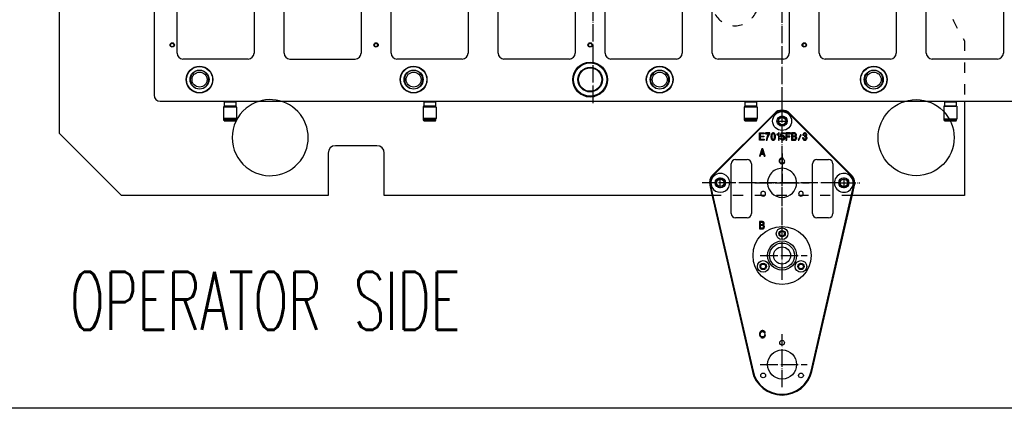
# Model space of a CAD drawing. Extents: x -1763 to 4575, y -3429 to 1051.
# Tile 133 of 174: x 2207 to 2885, y -2170 to -1903. Entities that reach past the tile are written whole.
import ezdxf

# ---------------------------------------------------------------- set-up
doc = ezdxf.new("R2010")
doc.units = 0
doc.linetypes.add('DASHED', pattern=[15, 7, -8])
doc.linetypes.add('DOT_CENTER', pattern=[14, 12, -1, 0, -1])
doc.layers.get('0').update_dxf_attribs({"linetype": 'CONTINUOUS'})
doc.layers.add('1', color=7, linetype='CONTINUOUS')
doc.styles.add('CONVERTER_1', font='txt.shx', dxfattribs={"width": 0.63})

# ---------------------------------------------------------------- blocks, each defined once
blk = doc.blocks.new('E7018-24101__193', base_point=(2900, -1958.68))
at = {"color": 1, "linetype": 'CONTINUOUS'}
for p, q in [((2300, -1791.38), (2300, -1954.68)), ((2315.69, -1925.7), (2315.69, -1833.02)), ((2368.69, -1833.02), (2368.69, -1925.7)), ((2389.35, -1925.7), (2389.35, -1833.02)), ((2442.35, -1833.02), (2442.35, -1925.7)), ((2463.01, -1925.7), (2463.01, -1833.02)), ((2516.01, -1833.02), (2516.01, -1925.7)), ((2536.67, -1925.7), (2536.67, -1833.02)), ((2589.67, -1833.02), (2589.67, -1925.7)), ((2610.33, -1925.7), (2610.33, -1833.02)), ((2663.33, -1833.02), (2663.33, -1925.7)), ((2683.99, -1925.7), (2683.99, -1833.02)), ((2736.99, -1833.02), (2736.99, -1925.7)), ((2757.65, -1925.7), (2757.65, -1833.02)), ((2810.65, -1833.02), (2810.65, -1925.7)), ((2831.31, -1925.7), (2831.31, -1833.02)), ((2884.31, -1833.02), (2884.31, -1925.7)), ((2364.69, -1929.7), (2319.69, -1929.7)), ((2393.35, -1929.7), (2438.35, -1929.7)), ((2512.01, -1929.7), (2467.01, -1929.7)), ((2585.67, -1929.7), (2540.67, -1929.7)), ((2659.33, -1929.7), (2614.33, -1929.7)), ((2732.99, -1929.7), (2687.99, -1929.7)), ((2806.65, -1929.7), (2761.65, -1929.7)), ((2880.31, -1929.7), (2835.31, -1929.7)), ((2304, -1958.68), (2896, -1958.68))]:
    blk.add_line(p, q, dxfattribs=at)
for centre, radius in [((2312.39, -1920), 1.5), ((2312.39, -1920), 1.2), ((2452.68, -1920), 1.5), ((2452.68, -1920), 1.2), ((2600, -1920), 1.5), ((2600, -1920), 1.2), ((2747.32, -1920), 1.5), ((2747.32, -1920), 1.2), ((2331.19, -1943.85), 9.2), ((2331.19, -1943.85), 9), ((2331.19, -1943.85), 6.55), ((2478.51, -1943.85), 9.2), ((2478.51, -1943.85), 9), ((2478.51, -1943.85), 6.55), ((2647.83, -1943.85), 9.2), ((2647.83, -1943.85), 9), ((2647.83, -1943.85), 6.55), ((2795.15, -1943.85), 9.2), ((2795.15, -1943.85), 9), ((2795.15, -1943.85), 6.55)]:
    blk.add_circle(centre, radius, dxfattribs=at)
for centre, radius, start, end in [((2319.69, -1925.7), 4, 180, -90), ((2364.69, -1925.7), 4, -90, 0), ((2393.35, -1925.7), 4, 180, -90), ((2438.35, -1925.7), 4, -90, 0), ((2467.01, -1925.7), 4, 180, -90), ((2512.01, -1925.7), 4, -90, 0), ((2540.67, -1925.7), 4, 180, -90), ((2585.67, -1925.7), 4, -90, 0), ((2614.33, -1925.7), 4, 180, -90), ((2659.33, -1925.7), 4, -90, 0), ((2687.99, -1925.7), 4, 180, -90), ((2732.99, -1925.7), 4, -90, 0), ((2761.65, -1925.7), 4, 180, -90), ((2806.65, -1925.7), 4, -90, 0), ((2835.31, -1925.7), 4, 180, -90), ((2880.31, -1925.7), 4, -90, 0), ((2331.19, -1943.85), 6.35, 0, 180), ((2478.51, -1943.85), 6.35, 0, 180), ((2647.83, -1943.85), 6.35, 0, 180), ((2795.15, -1943.85), 6.35, 0, 180), ((2331.19, -1943.85), 6.35, 180, 0), ((2478.51, -1943.85), 6.35, 180, 0), ((2647.83, -1943.85), 6.35, 180, 0), ((2795.15, -1943.85), 6.35, 180, 0), ((2304, -1954.68), 4, 180, -90)]:
    blk.add_arc(centre, radius, start, end, dxfattribs=at)
blk = doc.blocks.new('E2812-23753-0__242', base_point=(2714.79, -1972.18))
at = {"color": 1, "linetype": 'CONTINUOUS'}
for p, q in [((2707.99, -1958.68), (2707.99, -1958.88)), ((2712.99, -1958.68), (2712.99, -1958.88)), ((2706.19, -1971.88), (2706.19, -1971.18)), ((2706.19, -1971.18), (2706.59, -1971.18)), ((2707.99, -1971.18), (2706.59, -1971.18)), ((2712.99, -1971.18), (2707.99, -1971.18)), ((2714.39, -1971.18), (2712.99, -1971.18)), ((2714.39, -1971.18), (2714.79, -1971.18)), ((2714.79, -1971.88), (2714.79, -1971.18)), ((2706.19, -1971.88), (2714.79, -1971.88)), ((2706.49, -1972.18), (2706.19, -1971.88)), ((2706.49, -1972.18), (2714.49, -1972.18)), ((2714.49, -1972.18), (2714.79, -1971.88))]:
    blk.add_line(p, q, dxfattribs=at)
blk = doc.blocks.new('BEARING_HK0509__243', base_point=(2714.99, -1971.18))
at = {"color": 1, "linetype": 'CONTINUOUS'}
for p, q in [((2714.99, -1962.78), (2705.99, -1962.78)), ((2705.99, -1962.78), (2705.99, -1970.58)), ((2706.69, -1962.18), (2706.59, -1962.18)), ((2706.69, -1962.18), (2710.49, -1962.18)), ((2710.49, -1962.18), (2714.29, -1962.18)), ((2714.39, -1962.18), (2714.29, -1962.18)), ((2714.99, -1962.78), (2714.99, -1970.58)), ((2714.99, -1970.58), (2705.99, -1970.58)), ((2707.99, -1971.18), (2706.59, -1971.18)), ((2712.99, -1971.18), (2707.99, -1971.18)), ((2714.39, -1971.18), (2712.99, -1971.18))]:
    blk.add_line(p, q, dxfattribs=at)
for centre, start, end in [((2706.59, -1962.78), 90, 180), ((2714.39, -1962.78), 0, 90), ((2706.59, -1970.58), 180, -90), ((2714.39, -1970.58), -90, 0)]:
    blk.add_arc(centre, 0.6, start, end, dxfattribs=at)
blk = doc.blocks.new('24791-0S111__244', base_point=(2714.49, -1962.18))
at = {"color": 1, "linetype": 'CONTINUOUS'}
for p, q in [((2706.69, -1958.88), (2706.49, -1959.08)), ((2706.49, -1959.08), (2710.49, -1959.08)), ((2706.49, -1959.08), (2706.49, -1961.98)), ((2706.69, -1962.18), (2706.49, -1961.98)), ((2706.49, -1961.98), (2710.49, -1961.98)), ((2706.69, -1958.88), (2710.49, -1958.88)), ((2706.69, -1962.18), (2710.49, -1962.18)), ((2710.49, -1958.88), (2714.29, -1958.88)), ((2710.49, -1959.08), (2714.49, -1959.08)), ((2710.49, -1961.98), (2714.49, -1961.98)), ((2710.49, -1962.18), (2714.29, -1962.18)), ((2714.29, -1958.88), (2714.49, -1959.08)), ((2714.29, -1962.18), (2714.49, -1961.98)), ((2714.49, -1959.08), (2714.49, -1961.98))]:
    blk.add_line(p, q, dxfattribs=at)
blk = doc.blocks.new('BEARING_ASSY1_7__245', base_point=(2714.99, -1972.18))
for name, p in [('BEARING_HK0509__243', (2714.99, -1971.18)), ('E2812-23753-0__242', (2714.79, -1972.18)), ('24791-0S111__244', (2714.49, -1962.18))]:
    blk.add_blockref(name, p)
blk = doc.blocks.new('BEARING_HK0509__246', base_point=(2852.31, -1971.18))
at = {"color": 1, "linetype": 'CONTINUOUS'}
for p, q in [((2843.31, -1962.18), (2843.31, -1971.18)), ((2844.01, -1962.18), (2843.31, -1962.18)), ((2844.01, -1962.18), (2847.81, -1962.18)), ((2847.81, -1962.18), (2851.61, -1962.18)), ((2852.31, -1962.18), (2851.61, -1962.18)), ((2852.31, -1962.18), (2852.31, -1971.18)), ((2843.51, -1971.18), (2843.31, -1971.18)), ((2845.31, -1971.18), (2843.51, -1971.18)), ((2850.31, -1971.18), (2845.31, -1971.18)), ((2852.11, -1971.18), (2850.31, -1971.18)), ((2852.31, -1971.18), (2852.11, -1971.18))]:
    blk.add_line(p, q, dxfattribs=at)
blk = doc.blocks.new('E2812-23753-0__247', base_point=(2852.11, -1972.18))
at = {"color": 1, "linetype": 'CONTINUOUS'}
for p, q in [((2845.31, -1958.68), (2845.31, -1958.88)), ((2850.31, -1958.68), (2850.31, -1958.88)), ((2843.51, -1971.88), (2843.51, -1971.18)), ((2845.31, -1971.18), (2843.51, -1971.18)), ((2850.31, -1971.18), (2845.31, -1971.18)), ((2852.11, -1971.18), (2850.31, -1971.18)), ((2852.11, -1971.88), (2852.11, -1971.18)), ((2843.51, -1971.88), (2852.11, -1971.88)), ((2843.81, -1972.18), (2843.51, -1971.88)), ((2843.81, -1972.18), (2851.81, -1972.18)), ((2851.81, -1972.18), (2852.11, -1971.88))]:
    blk.add_line(p, q, dxfattribs=at)
blk = doc.blocks.new('24791-0S111__248', base_point=(2851.81, -1962.18))
at = {"color": 1, "linetype": 'CONTINUOUS'}
for p, q in [((2844.01, -1958.88), (2843.81, -1959.08)), ((2843.81, -1959.08), (2847.81, -1959.08)), ((2843.81, -1959.08), (2843.81, -1961.98)), ((2844.01, -1962.18), (2843.81, -1961.98)), ((2843.81, -1961.98), (2847.81, -1961.98)), ((2844.01, -1958.88), (2847.81, -1958.88)), ((2844.01, -1962.18), (2847.81, -1962.18)), ((2847.81, -1958.88), (2851.61, -1958.88)), ((2847.81, -1959.08), (2851.81, -1959.08)), ((2847.81, -1961.98), (2851.81, -1961.98)), ((2847.81, -1962.18), (2851.61, -1962.18)), ((2851.61, -1958.88), (2851.81, -1959.08)), ((2851.61, -1962.18), (2851.81, -1961.98)), ((2851.81, -1959.08), (2851.81, -1961.98))]:
    blk.add_line(p, q, dxfattribs=at)
blk = doc.blocks.new('BEARING_ASSY1_6__249', base_point=(2852.31, -1972.18))
for name, p in [('BEARING_HK0509__246', (2852.31, -1971.18)), ('E2812-23753-0__247', (2852.11, -1972.18)), ('24791-0S111__248', (2851.81, -1962.18))]:
    blk.add_blockref(name, p)
blk = doc.blocks.new('E2812-23753-0__250', base_point=(2493.81, -1972.18))
at = {"color": 1, "linetype": 'CONTINUOUS'}
for p, q in [((2487.01, -1958.68), (2487.01, -1958.88)), ((2492.01, -1958.68), (2492.01, -1958.88)), ((2485.21, -1971.88), (2485.21, -1971.18)), ((2485.21, -1971.18), (2485.61, -1971.18)), ((2487.01, -1971.18), (2485.61, -1971.18)), ((2492.01, -1971.18), (2487.01, -1971.18)), ((2493.41, -1971.18), (2492.01, -1971.18)), ((2493.41, -1971.18), (2493.81, -1971.18)), ((2493.81, -1971.88), (2493.81, -1971.18)), ((2485.51, -1972.18), (2485.21, -1971.88)), ((2485.21, -1971.88), (2493.81, -1971.88)), ((2485.51, -1972.18), (2493.51, -1972.18)), ((2493.51, -1972.18), (2493.81, -1971.88))]:
    blk.add_line(p, q, dxfattribs=at)
blk = doc.blocks.new('BEARING_HK0509__251', base_point=(2494.01, -1971.18))
at = {"color": 1, "linetype": 'CONTINUOUS'}
for p, q in [((2494.01, -1962.78), (2485.01, -1962.78)), ((2485.01, -1962.78), (2485.01, -1970.58)), ((2485.71, -1962.18), (2485.61, -1962.18)), ((2485.71, -1962.18), (2489.51, -1962.18)), ((2489.51, -1962.18), (2493.31, -1962.18)), ((2493.41, -1962.18), (2493.31, -1962.18)), ((2494.01, -1962.78), (2494.01, -1970.58)), ((2494.01, -1970.58), (2485.01, -1970.58)), ((2487.01, -1971.18), (2485.61, -1971.18)), ((2492.01, -1971.18), (2487.01, -1971.18)), ((2493.41, -1971.18), (2492.01, -1971.18))]:
    blk.add_line(p, q, dxfattribs=at)
for centre, start, end in [((2485.61, -1962.78), 90, 180), ((2493.41, -1962.78), 0, 90), ((2485.61, -1970.58), 180, -90), ((2493.41, -1970.58), -90, 0)]:
    blk.add_arc(centre, 0.6, start, end, dxfattribs=at)
blk = doc.blocks.new('24791-0S111__252', base_point=(2493.51, -1962.18))
at = {"color": 1, "linetype": 'CONTINUOUS'}
for p, q in [((2485.71, -1958.88), (2485.51, -1959.08)), ((2485.51, -1959.08), (2489.51, -1959.08)), ((2485.51, -1959.08), (2485.51, -1961.98)), ((2485.71, -1962.18), (2485.51, -1961.98)), ((2485.51, -1961.98), (2489.51, -1961.98)), ((2485.71, -1958.88), (2489.51, -1958.88)), ((2485.71, -1962.18), (2489.51, -1962.18)), ((2489.51, -1958.88), (2493.31, -1958.88)), ((2489.51, -1959.08), (2493.51, -1959.08)), ((2489.51, -1961.98), (2493.51, -1961.98)), ((2489.51, -1962.18), (2493.31, -1962.18)), ((2493.31, -1958.88), (2493.51, -1959.08)), ((2493.31, -1962.18), (2493.51, -1961.98)), ((2493.51, -1959.08), (2493.51, -1961.98))]:
    blk.add_line(p, q, dxfattribs=at)
blk = doc.blocks.new('BEARING_ASSY1_5__253', base_point=(2494.01, -1972.18))
for name, p in [('BEARING_HK0509__251', (2494.01, -1971.18)), ('E2812-23753-0__250', (2493.81, -1972.18)), ('24791-0S111__252', (2493.51, -1962.18))]:
    blk.add_blockref(name, p)
blk = doc.blocks.new('E2812-23753-0__254', base_point=(2356.49, -1972.18))
at = {"color": 1, "linetype": 'CONTINUOUS'}
for p, q in [((2349.69, -1958.68), (2349.69, -1958.88)), ((2354.69, -1958.68), (2354.69, -1958.88)), ((2347.89, -1971.18), (2348.29, -1971.18)), ((2347.89, -1971.88), (2347.89, -1971.18)), ((2349.69, -1971.18), (2348.29, -1971.18)), ((2354.69, -1971.18), (2349.69, -1971.18)), ((2356.09, -1971.18), (2354.69, -1971.18)), ((2356.09, -1971.18), (2356.49, -1971.18)), ((2356.49, -1971.88), (2356.49, -1971.18)), ((2347.89, -1971.88), (2356.49, -1971.88)), ((2348.19, -1972.18), (2347.89, -1971.88)), ((2348.19, -1972.18), (2356.19, -1972.18)), ((2356.19, -1972.18), (2356.49, -1971.88))]:
    blk.add_line(p, q, dxfattribs=at)
blk = doc.blocks.new('BEARING_HK0509__255', base_point=(2356.69, -1971.18))
at = {"color": 1, "linetype": 'CONTINUOUS'}
for p, q in [((2347.69, -1962.78), (2347.69, -1970.58)), ((2356.69, -1962.78), (2347.69, -1962.78)), ((2348.39, -1962.18), (2348.29, -1962.18)), ((2348.39, -1962.18), (2352.19, -1962.18)), ((2352.19, -1962.18), (2355.99, -1962.18)), ((2356.09, -1962.18), (2355.99, -1962.18)), ((2356.69, -1962.78), (2356.69, -1970.58)), ((2356.69, -1970.58), (2347.69, -1970.58)), ((2349.69, -1971.18), (2348.29, -1971.18)), ((2354.69, -1971.18), (2349.69, -1971.18)), ((2356.09, -1971.18), (2354.69, -1971.18))]:
    blk.add_line(p, q, dxfattribs=at)
for centre, start, end in [((2348.29, -1962.78), 90, 180), ((2356.09, -1962.78), 0, 90), ((2348.29, -1970.58), 180, -90), ((2356.09, -1970.58), -90, 0)]:
    blk.add_arc(centre, 0.6, start, end, dxfattribs=at)
blk = doc.blocks.new('24791-0S111__256', base_point=(2356.19, -1962.18))
at = {"color": 1, "linetype": 'CONTINUOUS'}
for p, q in [((2348.39, -1958.88), (2348.19, -1959.08)), ((2348.19, -1959.08), (2352.19, -1959.08)), ((2348.19, -1959.08), (2348.19, -1961.98)), ((2348.39, -1962.18), (2348.19, -1961.98)), ((2348.19, -1961.98), (2352.19, -1961.98)), ((2348.39, -1958.88), (2352.19, -1958.88)), ((2348.39, -1962.18), (2352.19, -1962.18)), ((2352.19, -1958.88), (2355.99, -1958.88)), ((2352.19, -1959.08), (2356.19, -1959.08)), ((2352.19, -1961.98), (2356.19, -1961.98)), ((2352.19, -1962.18), (2355.99, -1962.18)), ((2355.99, -1958.88), (2356.19, -1959.08)), ((2355.99, -1962.18), (2356.19, -1961.98)), ((2356.19, -1959.08), (2356.19, -1961.98))]:
    blk.add_line(p, q, dxfattribs=at)
blk = doc.blocks.new('BEARING_ASSY1_4__257', base_point=(2356.69, -1972.18))
for name, p in [('BEARING_HK0509__255', (2356.69, -1971.18)), ('E2812-23753-0__254', (2356.49, -1972.18)), ('24791-0S111__256', (2356.19, -1962.18))]:
    blk.add_blockref(name, p)
blk = doc.blocks.new('BEARINGS__258', base_point=(2852.31, -1972.18))
for name, p in [('BEARING_ASSY1_4__257', (2356.69, -1972.18)), ('BEARING_ASSY1_5__253', (2494.01, -1972.18)), ('BEARING_ASSY1_7__245', (2714.99, -1972.18)), ('BEARING_ASSY1_6__249', (2852.31, -1972.18))]:
    blk.add_blockref(name, p)
blk = doc.blocks.new('21791-0S112__281', base_point=(2612, -1955.85))
at = {"color": 1, "linetype": 'CONTINUOUS'}
for radius in [12, 11.45, 8.49, 8.03]:
    blk.add_circle((2600, -1943.85), radius, dxfattribs=at)
blk = doc.blocks.new('BUSHINGS_INTERFACE__284', base_point=(2685.66, -1955.85))
blk.add_blockref('21791-0S112__281', (2612, -1955.85))
blk = doc.blocks.new('6960-0041-0_6__285', base_point=(2484.86, -1950.2))
at = {"color": 1, "linetype": 'CONTINUOUS'}
blk.add_circle((2478.51, -1943.85), 5.15, dxfattribs=at)
for start, end in [(0, 180), (180, 0)]:
    blk.add_arc((2478.51, -1943.85), 6.35, start, end, dxfattribs=at)
blk = doc.blocks.new('6960-0041-0_5__286', base_point=(2654.18, -1950.2))
at = {"color": 1, "linetype": 'CONTINUOUS'}
blk.add_circle((2647.83, -1943.85), 5.15, dxfattribs=at)
for start, end in [(0, 180), (180, 0)]:
    blk.add_arc((2647.83, -1943.85), 6.35, start, end, dxfattribs=at)
blk = doc.blocks.new('6960-0041-0_4__287', base_point=(2801.5, -1950.2))
at = {"color": 1, "linetype": 'CONTINUOUS'}
blk.add_circle((2795.15, -1943.85), 5.15, dxfattribs=at)
for start, end in [(0, 180), (180, 0)]:
    blk.add_arc((2795.15, -1943.85), 6.35, start, end, dxfattribs=at)
blk = doc.blocks.new('6960-0041-0_7__288', base_point=(2337.54, -1950.2))
at = {"color": 1, "linetype": 'CONTINUOUS'}
blk.add_circle((2331.19, -1943.85), 5.15, dxfattribs=at)
for start, end in [(0, 180), (180, 0)]:
    blk.add_arc((2331.19, -1943.85), 6.35, start, end, dxfattribs=at)
blk = doc.blocks.new('HOLEPLUGS__293', base_point=(2875.16, -1950.2))
for name, p in [('6960-0041-0_7__288', (2337.54, -1950.2)), ('6960-0041-0_6__285', (2484.86, -1950.2)), ('6960-0041-0_5__286', (2654.18, -1950.2)), ('6960-0041-0_4__287', (2801.5, -1950.2))]:
    blk.add_blockref(name, p)
blk = doc.blocks.new('SMALLPARTS__301', base_point=(2940, -1972.18))
for name, p in [('BEARINGS__258', (2852.31, -1972.18)), ('BUSHINGS_INTERFACE__284', (2685.66, -1955.85)), ('HOLEPLUGS__293', (2875.16, -1950.2))]:
    blk.add_blockref(name, p)
blk = doc.blocks.new('E7018-64101__302', base_point=(2940, -1972.18))
for name, p in [('SMALLPARTS__301', (2940, -1972.18)), ('E7018-24101__193', (2900, -1958.68))]:
    blk.add_blockref(name, p)
blk = doc.blocks.new('DUT_BOARD__303', base_point=(2884.31, -1929.7))
at = {"color": 1, "linetype": 'CONTINUOUS'}
for p, q in [((2315.69, -1925.7), (2315.69, -1833.02)), ((2368.69, -1833.02), (2368.69, -1925.7)), ((2389.35, -1925.7), (2389.35, -1833.02)), ((2442.35, -1833.02), (2442.35, -1925.7)), ((2463.01, -1925.7), (2463.01, -1833.02)), ((2516.01, -1833.02), (2516.01, -1925.7)), ((2536.67, -1925.7), (2536.67, -1833.02)), ((2589.67, -1833.02), (2589.67, -1925.7)), ((2610.33, -1925.7), (2610.33, -1833.02)), ((2663.33, -1833.02), (2663.33, -1925.7)), ((2683.99, -1925.7), (2683.99, -1833.02)), ((2736.99, -1833.02), (2736.99, -1925.7)), ((2757.65, -1925.7), (2757.65, -1833.02)), ((2810.65, -1833.02), (2810.65, -1925.7)), ((2831.31, -1925.7), (2831.31, -1833.02)), ((2884.31, -1833.02), (2884.31, -1925.7)), ((2364.69, -1929.7), (2319.69, -1929.7)), ((2393.35, -1929.7), (2438.35, -1929.7)), ((2512.01, -1929.7), (2467.01, -1929.7)), ((2585.67, -1929.7), (2540.67, -1929.7)), ((2659.33, -1929.7), (2614.33, -1929.7)), ((2732.99, -1929.7), (2687.99, -1929.7)), ((2806.65, -1929.7), (2761.65, -1929.7)), ((2880.31, -1929.7), (2835.31, -1929.7))]:
    blk.add_line(p, q, dxfattribs=at)
for centre, start, end in [((2319.69, -1925.7), 180, -90), ((2364.69, -1925.7), -90, 0), ((2393.35, -1925.7), 180, -90), ((2438.35, -1925.7), -90, 0), ((2467.01, -1925.7), 180, -90), ((2512.01, -1925.7), -90, 0), ((2540.67, -1925.7), 180, -90), ((2585.67, -1925.7), -90, 0), ((2614.33, -1925.7), 180, -90), ((2659.33, -1925.7), -90, 0), ((2687.99, -1925.7), 180, -90), ((2732.99, -1925.7), -90, 0), ((2761.65, -1925.7), 180, -90), ((2806.65, -1925.7), -90, 0), ((2835.31, -1925.7), 180, -90), ((2880.31, -1925.7), -90, 0)]:
    blk.add_arc(centre, 4, start, end, dxfattribs=at)
blk = doc.blocks.new('STIFF_ASSY_DUTBD__304', base_point=(2940, -1972.18))
for name, p in [('E7018-64101__302', (2940, -1972.18)), ('DUT_BOARD__303', (2884.31, -1929.7))]:
    blk.add_blockref(name, p)
blk = doc.blocks.new('A1__382', base_point=(2940, -1972.18))
blk.add_blockref('STIFF_ASSY_DUTBD__304', (2940, -1972.18))
blk = doc.blocks.new('FRONT1__383', base_point=(2850.3, -1381.88))
blk.add_blockref('A1__382', (2940, -1972.18))
blk = doc.blocks.new('L1__384', base_point=(2850.3, -1381.88))
blk.add_blockref('FRONT1__383', (2850.3, -1381.88))
blk = doc.blocks.new('TEXT__610', base_point=(-2000, -2800))
at = {"layer": '1', "color": 1, "linetype": 'CONTINUOUS'}
blk.add_line((4500, -2170), (-700, -2170), dxfattribs=at)
blk = doc.blocks.new('PIN__627', base_point=(2752.06, -2084.88))
at = {"layer": '1', "color": 4, "linetype": 'CONTINUOUS'}
for centre, radius in [((2732.06, -2064.88), 20), ((2732.06, -2049.88), 4), ((2732.06, -2049.88), 2.2), ((2732.06, -2064.88), 10), ((2732.06, -2064.88), 8.6), ((2732.06, -2064.88), 5.9), ((2719.07, -2072.38), 4), ((2719.07, -2072.38), 2.2), ((2745.05, -2072.38), 4), ((2745.05, -2072.38), 2.2)]:
    blk.add_circle(centre, radius, dxfattribs=at)
blk = doc.blocks.new('E7015-23252__628', base_point=(2682.06, -2160.88))
at = {"layer": '1', "color": 6, "linetype": 'CONTINUOUS'}
for p, q in [((2684.95, -2008.88), (2726.76, -1967.08)), ((2685.66, -2008.88), (2727.11, -1967.43)), ((2737.01, -1967.43), (2778.46, -2008.88)), ((2737.36, -1967.08), (2779.17, -2008.88)), ((2716.43, -1980.55), (2719.63, -1980.55)), ((2716.43, -1985.55), (2716.43, -1980.55)), ((2717.05, -1981.18), (2717.05, -1982.68)), ((2719.63, -1981.18), (2717.05, -1981.18)), ((2717.05, -1982.68), (2719.41, -1982.68)), ((2717.05, -1983.3), (2717.05, -1984.93)), ((2719.41, -1983.3), (2717.05, -1983.3)), ((2717.05, -1984.93), (2719.69, -1984.93)), ((2719.41, -1982.68), (2719.41, -1983.3)), ((2719.63, -1980.55), (2719.63, -1981.18)), ((2719.69, -1984.93), (2719.69, -1985.55)), ((2723.52, -1980.55), (2720.59, -1980.55)), ((2720.59, -1980.55), (2720.59, -1981.18)), ((2720.59, -1981.18), (2722.84, -1981.18)), ((2721.27, -1984.55), (2721.15, -1985.55)), ((2721.55, -1983.62), (2721.27, -1984.55)), ((2721.77, -1983.05), (2721.55, -1983.62)), ((2722.11, -1982.3), (2721.77, -1983.05)), ((2721.83, -1985.55), (2721.94, -1984.62)), ((2721.94, -1984.62), (2722.11, -1983.87)), ((2722.84, -1981.18), (2722.11, -1982.3)), ((2722.11, -1983.87), (2722.39, -1983.12)), ((2722.39, -1983.12), (2722.84, -1982.18)), ((2722.84, -1982.18), (2723.52, -1981.12)), ((2723.52, -1981.12), (2723.52, -1980.55)), ((2724.47, -1982.24), (2724.42, -1982.8)), ((2724.42, -1982.8), (2724.42, -1983.3)), ((2724.42, -1983.3), (2724.47, -1983.87)), ((2724.53, -1981.87), (2724.47, -1982.24)), ((2724.47, -1983.87), (2724.53, -1984.24)), ((2724.64, -1981.55), (2724.53, -1981.87)), ((2724.53, -1984.24), (2724.64, -1984.55)), ((2724.75, -1981.3), (2724.64, -1981.55)), ((2724.64, -1984.55), (2724.75, -1984.8)), ((2724.92, -1981.05), (2724.75, -1981.3)), ((2724.75, -1984.8), (2724.92, -1985.05)), ((2725.09, -1980.87), (2724.92, -1981.05)), ((2724.92, -1985.05), (2725.09, -1985.24)), ((2725.09, -1981.99), (2725.03, -1982.68)), ((2725.03, -1982.68), (2725.03, -1983.43)), ((2725.03, -1983.43), (2725.09, -1984.12)), ((2725.26, -1980.74), (2725.09, -1980.87)), ((2725.2, -1981.68), (2725.09, -1981.99)), ((2725.09, -1984.12), (2725.2, -1984.43)), ((2725.32, -1981.49), (2725.2, -1981.68)), ((2725.2, -1984.43), (2725.32, -1984.62)), ((2725.54, -1980.62), (2725.26, -1980.74)), ((2725.54, -1981.3), (2725.32, -1981.49)), ((2725.32, -1984.62), (2725.54, -1984.8)), ((2725.77, -1980.55), (2725.54, -1980.62)), ((2725.77, -1981.18), (2725.54, -1981.3)), ((2725.54, -1984.8), (2725.77, -1984.93)), ((2726.16, -1980.55), (2725.77, -1980.55)), ((2726.16, -1981.18), (2725.77, -1981.18)), ((2725.77, -1984.93), (2726.16, -1984.93)), ((2726.38, -1980.62), (2726.16, -1980.55)), ((2726.38, -1981.3), (2726.16, -1981.18)), ((2726.16, -1984.93), (2726.38, -1984.8)), ((2726.67, -1980.74), (2726.38, -1980.62)), ((2726.61, -1981.49), (2726.38, -1981.3)), ((2726.38, -1984.8), (2726.61, -1984.62)), ((2726.72, -1981.68), (2726.61, -1981.49)), ((2726.61, -1984.62), (2726.72, -1984.43)), ((2726.83, -1980.87), (2726.67, -1980.74)), ((2726.83, -1981.99), (2726.72, -1981.68)), ((2726.72, -1984.43), (2726.83, -1984.12)), ((2727, -1981.05), (2726.83, -1980.87)), ((2726.89, -1982.68), (2726.83, -1981.99)), ((2726.83, -1984.12), (2726.89, -1983.43)), ((2726.83, -1985.24), (2727, -1985.05)), ((2726.89, -1983.43), (2726.89, -1982.68)), ((2727.17, -1981.3), (2727, -1981.05)), ((2727, -1985.05), (2727.17, -1984.8)), ((2727.28, -1981.55), (2727.17, -1981.3)), ((2727.17, -1984.8), (2727.28, -1984.55)), ((2727.4, -1981.87), (2727.28, -1981.55)), ((2727.28, -1984.55), (2727.4, -1984.24)), ((2727.45, -1982.24), (2727.4, -1981.87)), ((2727.4, -1984.24), (2727.45, -1983.87)), ((2727.51, -1982.8), (2727.45, -1982.24)), ((2727.45, -1983.87), (2727.51, -1983.3)), ((2727.51, -1983.3), (2727.51, -1982.8)), ((2728.41, -1981.43), (2728.41, -1981.93)), ((2728.52, -1981.43), (2728.41, -1981.43)), ((2728.41, -1981.93), (2729.48, -1981.93)), ((2728.8, -1981.37), (2728.52, -1981.43)), ((2728.97, -1981.3), (2728.8, -1981.37)), ((2729.2, -1981.18), (2728.97, -1981.3)), ((2729.37, -1980.99), (2729.2, -1981.18)), ((2729.53, -1980.74), (2729.37, -1980.99)), ((2729.48, -1981.93), (2729.48, -1985.55)), ((2729.59, -1980.55), (2729.53, -1980.74)), ((2730.04, -1980.55), (2729.59, -1980.55)), ((2730.04, -1985.55), (2730.04, -1980.55)), ((2730.94, -1984.18), (2731.5, -1984.12)), ((2731.05, -1984.55), (2730.94, -1984.18)), ((2731, -1983.3), (2731.33, -1980.55)), ((2731.56, -1983.3), (2731, -1983.3)), ((2731.17, -1984.8), (2731.05, -1984.55)), ((2731.33, -1985.05), (2731.17, -1984.8)), ((2731.33, -1980.55), (2733.64, -1980.55)), ((2731.5, -1985.24), (2731.33, -1985.05)), ((2731.5, -1984.12), (2731.62, -1984.43)), ((2731.67, -1983.12), (2731.56, -1983.3)), ((2731.78, -1981.18), (2731.62, -1982.55)), ((2731.62, -1982.55), (2731.9, -1982.37)), ((2731.62, -1984.43), (2731.73, -1984.62)), ((2731.9, -1982.93), (2731.67, -1983.12)), ((2731.73, -1984.62), (2731.95, -1984.8)), ((2733.64, -1981.18), (2731.78, -1981.18)), ((2731.9, -1982.37), (2732.23, -1982.24)), ((2732.23, -1982.8), (2731.9, -1982.93)), ((2731.95, -1984.8), (2732.23, -1984.93)), ((2732.23, -1982.24), (2732.52, -1982.24)), ((2732.52, -1982.8), (2732.23, -1982.8)), ((2732.23, -1984.93), (2732.52, -1984.93)), ((2732.52, -1982.24), (2732.8, -1982.3)), ((2732.8, -1982.93), (2732.52, -1982.8)), ((2732.52, -1984.93), (2732.8, -1984.8)), ((2732.8, -1982.3), (2733.08, -1982.43)), ((2733.02, -1983.12), (2732.8, -1982.93)), ((2732.8, -1984.8), (2733.02, -1984.62)), ((2733.13, -1983.3), (2733.02, -1983.12)), ((2733.02, -1984.62), (2733.13, -1984.43)), ((2733.08, -1982.43), (2733.25, -1982.62)), ((2733.25, -1983.62), (2733.13, -1983.3)), ((2733.13, -1984.43), (2733.25, -1984.12)), ((2733.25, -1982.62), (2733.42, -1982.8)), ((2733.25, -1984.12), (2733.25, -1983.62)), ((2733.42, -1985.05), (2733.25, -1985.24)), ((2733.42, -1982.8), (2733.58, -1983.05)), ((2733.58, -1984.8), (2733.42, -1985.05)), ((2733.58, -1983.05), (2733.7, -1983.3)), ((2733.7, -1984.55), (2733.58, -1984.8)), ((2733.64, -1980.55), (2733.64, -1981.18)), ((2733.7, -1983.3), (2733.81, -1983.68)), ((2733.81, -1984.18), (2733.7, -1984.55)), ((2733.81, -1983.68), (2733.81, -1984.18)), ((2734.71, -1980.55), (2734.71, -1985.55)), ((2737.75, -1980.55), (2734.71, -1980.55)), ((2735.33, -1981.18), (2737.75, -1981.18)), ((2735.33, -1982.68), (2735.33, -1981.18)), ((2737.41, -1982.68), (2735.33, -1982.68)), ((2735.33, -1983.3), (2737.41, -1983.3)), ((2735.33, -1985.55), (2735.33, -1983.3)), ((2737.41, -1983.3), (2737.41, -1982.68)), ((2737.75, -1981.18), (2737.75, -1980.55)), ((2738.65, -1980.55), (2738.65, -1985.55)), ((2740.78, -1980.55), (2738.65, -1980.55)), ((2739.27, -1981.18), (2739.27, -1982.55)), ((2740.73, -1981.18), (2739.27, -1981.18)), ((2739.27, -1982.55), (2740.73, -1982.55)), ((2739.27, -1983.12), (2739.27, -1984.87)), ((2740.73, -1983.12), (2739.27, -1983.12)), ((2739.27, -1984.87), (2740.73, -1984.87)), ((2740.95, -1981.24), (2740.73, -1981.18)), ((2740.73, -1982.55), (2740.95, -1982.49)), ((2741.01, -1983.18), (2740.73, -1983.12)), ((2740.73, -1984.87), (2741.01, -1984.8)), ((2741.07, -1980.62), (2740.78, -1980.55)), ((2741.12, -1981.37), (2740.95, -1981.24)), ((2740.95, -1982.49), (2741.12, -1982.37)), ((2741.23, -1983.37), (2741.01, -1983.18)), ((2741.01, -1984.8), (2741.23, -1984.62)), ((2741.4, -1980.8), (2741.07, -1980.62)), ((2741.23, -1981.55), (2741.12, -1981.37)), ((2741.12, -1982.37), (2741.23, -1982.18)), ((2741.29, -1981.74), (2741.23, -1981.55)), ((2741.23, -1982.18), (2741.29, -1981.99)), ((2741.4, -1983.62), (2741.23, -1983.37)), ((2741.23, -1984.62), (2741.4, -1984.37)), ((2741.29, -1981.99), (2741.29, -1981.74)), ((2741.63, -1981.05), (2741.4, -1980.8)), ((2741.46, -1983.87), (2741.4, -1983.62)), ((2741.4, -1984.37), (2741.46, -1984.12)), ((2741.46, -1984.12), (2741.46, -1983.87)), ((2741.52, -1982.8), (2741.63, -1982.68)), ((2741.8, -1983.05), (2741.52, -1982.8)), ((2741.57, -1985.24), (2741.85, -1984.93)), ((2741.85, -1981.43), (2741.63, -1981.05)), ((2741.63, -1982.68), (2741.85, -1982.3)), ((2742.02, -1983.43), (2741.8, -1983.05)), ((2741.91, -1981.74), (2741.85, -1981.43)), ((2741.85, -1982.3), (2741.91, -1981.99)), ((2741.85, -1984.93), (2742.02, -1984.62)), ((2741.91, -1981.99), (2741.91, -1981.74)), ((2742.13, -1983.87), (2742.02, -1983.43)), ((2742.02, -1984.62), (2742.13, -1984.18)), ((2742.13, -1984.18), (2742.13, -1983.87)), ((2744.72, -1981.8), (2743.03, -1985.55)), ((2743.6, -1985.55), (2745.28, -1981.8)), ((2745.28, -1981.8), (2744.72, -1981.8)), ((2746.18, -1983.87), (2746.18, -1984.18)), ((2746.86, -1983.87), (2746.18, -1983.87)), ((2746.18, -1984.18), (2746.3, -1984.62)), ((2746.3, -1984.62), (2746.47, -1984.93)), ((2746.47, -1981.43), (2746.41, -1981.74)), ((2746.41, -1981.74), (2746.41, -1981.99)), ((2746.41, -1981.99), (2747.03, -1981.99)), ((2746.69, -1981.05), (2746.47, -1981.43)), ((2746.47, -1984.93), (2746.75, -1985.24)), ((2746.92, -1980.8), (2746.69, -1981.05)), ((2746.86, -1984.12), (2746.86, -1983.87)), ((2746.92, -1984.37), (2746.86, -1984.12)), ((2747.25, -1980.62), (2746.92, -1980.8)), ((2747.08, -1984.62), (2746.92, -1984.37)), ((2747.03, -1981.74), (2747.08, -1981.55)), ((2747.03, -1981.99), (2747.03, -1981.74)), ((2747.08, -1981.55), (2747.2, -1981.37)), ((2747.31, -1984.8), (2747.08, -1984.62)), ((2747.2, -1981.37), (2747.37, -1981.24)), ((2747.53, -1980.55), (2747.25, -1980.62)), ((2747.59, -1984.87), (2747.31, -1984.8)), ((2747.37, -1981.24), (2747.59, -1981.18)), ((2747.87, -1980.55), (2747.53, -1980.55)), ((2747.59, -1981.18), (2747.82, -1981.18)), ((2747.59, -1982.55), (2747.59, -1983.12)), ((2747.82, -1982.55), (2747.59, -1982.55)), ((2747.59, -1983.12), (2747.82, -1983.12)), ((2747.82, -1984.87), (2747.59, -1984.87)), ((2747.82, -1981.18), (2748.04, -1981.24)), ((2748.04, -1982.49), (2747.82, -1982.55)), ((2747.82, -1983.12), (2748.1, -1983.18)), ((2748.1, -1984.8), (2747.82, -1984.87)), ((2748.15, -1980.62), (2747.87, -1980.55)), ((2748.04, -1981.24), (2748.21, -1981.37)), ((2748.21, -1982.37), (2748.04, -1982.49)), ((2748.1, -1983.18), (2748.32, -1983.37)), ((2748.32, -1984.62), (2748.1, -1984.8)), ((2748.49, -1980.8), (2748.15, -1980.62)), ((2748.21, -1981.37), (2748.32, -1981.55)), ((2748.32, -1982.18), (2748.21, -1982.37)), ((2748.32, -1981.55), (2748.38, -1981.74)), ((2748.38, -1981.99), (2748.32, -1982.18)), ((2748.32, -1983.37), (2748.49, -1983.62)), ((2748.49, -1984.37), (2748.32, -1984.62)), ((2748.38, -1981.74), (2748.38, -1981.99)), ((2748.72, -1981.05), (2748.49, -1980.8)), ((2748.49, -1983.62), (2748.55, -1983.87)), ((2748.55, -1984.12), (2748.49, -1984.37)), ((2748.55, -1983.87), (2748.55, -1984.12)), ((2748.6, -1982.8), (2748.72, -1982.68)), ((2748.88, -1983.05), (2748.6, -1982.8)), ((2748.66, -1985.24), (2748.94, -1984.93)), ((2748.94, -1981.43), (2748.72, -1981.05)), ((2748.72, -1982.68), (2748.94, -1982.3)), ((2749.11, -1983.43), (2748.88, -1983.05)), ((2749, -1981.74), (2748.94, -1981.43)), ((2748.94, -1982.3), (2749, -1981.99)), ((2748.94, -1984.93), (2749.11, -1984.62)), ((2749, -1981.99), (2749, -1981.74)), ((2749.22, -1983.87), (2749.11, -1983.43)), ((2749.11, -1984.62), (2749.22, -1984.18)), ((2749.22, -1984.18), (2749.22, -1983.87)), ((2719.69, -1985.55), (2716.43, -1985.55)), ((2718.09, -1991.55), (2716.46, -1996.55)), ((2718.77, -1991.55), (2718.09, -1991.55)), ((2720.4, -1996.55), (2718.77, -1991.55)), ((2721.15, -1985.55), (2721.83, -1985.55)), ((2725.09, -1985.24), (2725.26, -1985.37)), ((2725.26, -1985.37), (2725.54, -1985.49)), ((2725.54, -1985.49), (2725.77, -1985.55)), ((2725.77, -1985.55), (2726.16, -1985.55)), ((2726.16, -1985.55), (2726.38, -1985.49)), ((2726.38, -1985.49), (2726.67, -1985.37)), ((2726.67, -1985.37), (2726.83, -1985.24)), ((2729.48, -1985.55), (2730.04, -1985.55)), ((2731.67, -1985.37), (2731.5, -1985.24)), ((2731.95, -1985.49), (2731.67, -1985.37)), ((2732.23, -1985.55), (2731.95, -1985.49)), ((2732.52, -1985.55), (2732.23, -1985.55)), ((2732.8, -1985.49), (2732.52, -1985.55)), ((2733.08, -1985.37), (2732.8, -1985.49)), ((2733.25, -1985.24), (2733.08, -1985.37)), ((2734.71, -1985.55), (2735.33, -1985.55)), ((2738.65, -1985.55), (2740.78, -1985.55)), ((2740.78, -1985.55), (2741.23, -1985.43)), ((2741.23, -1985.43), (2741.57, -1985.24)), ((2743.03, -1985.55), (2743.6, -1985.55)), ((2746.75, -1985.24), (2747.08, -1985.43)), ((2747.08, -1985.43), (2747.53, -1985.55)), ((2747.53, -1985.55), (2747.87, -1985.55)), ((2747.87, -1985.55), (2748.32, -1985.43)), ((2748.32, -1985.43), (2748.66, -1985.24)), ((2716.46, -1996.55), (2717.08, -1996.55)), ((2717.08, -1996.55), (2717.59, -1995.05)), ((2717.59, -1995.05), (2719.27, -1995.05)), ((2718.43, -1992.43), (2717.76, -1994.43)), ((2717.76, -1994.43), (2719.16, -1994.43)), ((2719.16, -1994.43), (2718.43, -1992.43)), ((2719.27, -1995.05), (2719.78, -1996.55)), ((2719.78, -1996.55), (2720.4, -1996.55)), ((2697.06, -2021.88), (2697.06, -2001.88)), ((2700.06, -1998.88), (2708.06, -1998.88)), ((2711.06, -2001.88), (2711.06, -2021.88)), ((2753.06, -2021.88), (2753.06, -2001.88)), ((2756.06, -1998.88), (2764.06, -1998.88)), ((2767.06, -2001.88), (2767.06, -2021.88)), ((2684.26, -2009.58), (2684.95, -2008.88)), ((2684.61, -2009.93), (2685.66, -2008.88)), ((2778.46, -2008.88), (2779.51, -2009.93)), ((2779.17, -2008.88), (2779.86, -2009.58)), ((2682.25, -2016.55), (2683.47, -2021.88)), ((2682.74, -2016.44), (2683.98, -2021.88)), ((2780.14, -2021.88), (2781.38, -2016.44)), ((2780.65, -2021.88), (2781.87, -2016.55)), ((2683.47, -2021.88), (2711.59, -2144.57)), ((2683.98, -2021.88), (2712.08, -2144.46)), ((2697.06, -2035.88), (2697.06, -2021.88)), ((2711.06, -2021.88), (2711.06, -2035.88)), ((2752.04, -2144.46), (2780.14, -2021.88)), ((2752.53, -2144.57), (2780.65, -2021.88)), ((2753.06, -2035.88), (2753.06, -2021.88)), ((2767.06, -2021.88), (2767.06, -2035.88)), ((2708.06, -2038.88), (2700.06, -2038.88)), ((2764.06, -2038.88), (2756.06, -2038.88)), ((2716.46, -2041.55), (2716.46, -2046.55)), ((2718.6, -2041.55), (2716.46, -2041.55)), ((2717.08, -2042.18), (2717.08, -2043.55)), ((2718.54, -2042.18), (2717.08, -2042.18)), ((2717.08, -2043.55), (2718.54, -2043.55)), ((2717.08, -2044.12), (2717.08, -2045.87)), ((2718.54, -2044.12), (2717.08, -2044.12)), ((2717.08, -2045.87), (2718.54, -2045.87)), ((2718.77, -2042.24), (2718.54, -2042.18)), ((2718.54, -2043.55), (2718.77, -2043.49)), ((2718.82, -2044.18), (2718.54, -2044.12)), ((2718.54, -2045.87), (2718.82, -2045.8)), ((2718.88, -2041.62), (2718.6, -2041.55)), ((2718.94, -2042.37), (2718.77, -2042.24)), ((2718.77, -2043.49), (2718.94, -2043.37)), ((2719.05, -2044.37), (2718.82, -2044.18)), ((2718.82, -2045.8), (2719.05, -2045.62)), ((2719.22, -2041.8), (2718.88, -2041.62)), ((2719.05, -2042.55), (2718.94, -2042.37)), ((2718.94, -2043.37), (2719.05, -2043.18)), ((2719.11, -2042.74), (2719.05, -2042.55)), ((2719.05, -2043.18), (2719.11, -2042.99)), ((2719.22, -2044.62), (2719.05, -2044.37)), ((2719.05, -2045.62), (2719.22, -2045.37)), ((2719.11, -2042.99), (2719.11, -2042.74)), ((2719.44, -2042.05), (2719.22, -2041.8)), ((2719.27, -2044.87), (2719.22, -2044.62)), ((2719.22, -2045.37), (2719.27, -2045.12)), ((2719.27, -2045.12), (2719.27, -2044.87)), ((2719.33, -2043.8), (2719.44, -2043.68)), ((2719.61, -2044.05), (2719.33, -2043.8)), ((2719.39, -2046.24), (2719.67, -2045.93)), ((2719.67, -2042.43), (2719.44, -2042.05)), ((2719.44, -2043.68), (2719.67, -2043.3)), ((2719.84, -2044.43), (2719.61, -2044.05)), ((2719.72, -2042.74), (2719.67, -2042.43)), ((2719.67, -2043.3), (2719.72, -2042.99)), ((2719.67, -2045.93), (2719.84, -2045.62)), ((2719.72, -2042.99), (2719.72, -2042.74)), ((2719.95, -2044.87), (2719.84, -2044.43)), ((2719.84, -2045.62), (2719.95, -2045.18)), ((2719.95, -2045.18), (2719.95, -2044.87)), ((2716.46, -2046.55), (2718.6, -2046.55)), ((2718.6, -2046.55), (2719.05, -2046.43)), ((2719.05, -2046.43), (2719.39, -2046.24)), ((2716.52, -2118.43), (2716.46, -2118.87)), ((2716.46, -2118.87), (2716.46, -2119.24)), ((2716.46, -2119.24), (2716.52, -2119.68)), ((2716.69, -2117.87), (2716.52, -2118.43)), ((2716.52, -2119.68), (2716.69, -2120.24)), ((2716.91, -2117.49), (2716.69, -2117.87)), ((2716.69, -2120.24), (2716.91, -2120.62)), ((2717.14, -2117.18), (2716.91, -2117.49)), ((2716.91, -2120.62), (2717.14, -2120.93)), ((2717.08, -2118.87), (2717.14, -2118.43)), ((2717.08, -2119.24), (2717.08, -2118.87)), ((2717.14, -2119.68), (2717.08, -2119.24)), ((2717.47, -2116.87), (2717.14, -2117.18)), ((2717.14, -2118.43), (2717.25, -2118.05)), ((2717.25, -2120.05), (2717.14, -2119.68)), ((2717.25, -2118.05), (2717.42, -2117.74)), ((2717.42, -2120.37), (2717.25, -2120.05)), ((2717.42, -2117.74), (2717.59, -2117.55)), ((2717.59, -2120.55), (2717.42, -2120.37)), ((2717.7, -2116.74), (2717.47, -2116.87)), ((2717.59, -2117.55), (2717.76, -2117.43)), ((2717.76, -2120.68), (2717.59, -2120.55)), ((2718.09, -2116.62), (2717.7, -2116.74)), ((2717.76, -2117.43), (2718.09, -2117.3)), ((2718.09, -2120.8), (2717.76, -2120.68)), ((2718.43, -2116.55), (2718.09, -2116.62)), ((2718.09, -2117.3), (2718.43, -2117.24)), ((2718.77, -2116.55), (2718.43, -2116.55)), ((2718.43, -2117.24), (2718.77, -2117.24)), ((2719.11, -2116.62), (2718.77, -2116.55)), ((2718.77, -2117.24), (2719.11, -2117.3)), ((2719.5, -2116.74), (2719.11, -2116.62)), ((2719.11, -2117.3), (2719.44, -2117.43)), ((2719.44, -2120.68), (2719.11, -2120.8)), ((2719.44, -2117.43), (2719.67, -2117.62)), ((2719.61, -2120.55), (2719.44, -2120.68)), ((2719.84, -2116.93), (2719.5, -2116.74)), ((2719.78, -2120.37), (2719.61, -2120.55)), ((2719.67, -2117.62), (2719.84, -2117.87)), ((2719.95, -2120.05), (2719.78, -2120.37)), ((2720.12, -2117.18), (2719.84, -2116.93)), ((2719.84, -2117.87), (2720.01, -2118.3)), ((2720.06, -2119.55), (2719.95, -2120.05)), ((2720.01, -2118.3), (2720.57, -2118.18)), ((2720.68, -2119.55), (2720.06, -2119.55)), ((2720.06, -2120.93), (2720.34, -2120.55)), ((2720.4, -2117.68), (2720.12, -2117.18)), ((2720.34, -2120.55), (2720.51, -2120.18)), ((2720.57, -2118.18), (2720.4, -2117.68)), ((2720.51, -2120.18), (2720.68, -2119.55)), ((2717.47, -2121.24), (2717.7, -2121.37)), ((2717.7, -2121.37), (2718.09, -2121.49)), ((2718.43, -2120.87), (2718.09, -2120.8)), ((2718.09, -2121.49), (2718.43, -2121.55)), ((2718.77, -2120.87), (2718.43, -2120.87)), ((2718.43, -2121.55), (2718.77, -2121.55)), ((2719.11, -2120.8), (2718.77, -2120.87)), ((2718.77, -2121.55), (2719.11, -2121.49)), ((2719.11, -2121.49), (2719.5, -2121.37)), ((2719.5, -2121.37), (2719.72, -2121.24)), ((2719.72, -2121.24), (2720.06, -2120.93))]:
    blk.add_line(p, q, dxfattribs=at)
at = {"layer": '1', "color": 6, "linetype": 'DOT_CENTER'}
for p, q in [((2732.06, -1994.69), (2732.06, -2014.88)), ((2713.22, -2014.88), (2732.06, -2014.88)), ((2732.06, -2030.93), (2732.06, -2014.88)), ((2732.06, -2014.88), (2750.69, -2014.88)), ((2732.06, -2081.69), (2732.06, -2044.5)), ((2717.06, -2064.88), (2749.43, -2064.88)), ((2732.06, -2155.51), (2732.06, -2119.07)), ((2717.06, -2139.88), (2749.43, -2139.88))]:
    blk.add_line(p, q, dxfattribs=at)
at = {"layer": '1', "color": 6, "linetype": 'CONTINUOUS'}
for centre, radius in [((2732.06, -1972.38), 6.5), ((2732.06, -1972.38), 3.5), ((2732.06, -1999.88), 1.65), ((2689.56, -2014.88), 3.5), ((2774.56, -2014.88), 3.5), ((2732.06, -2049.88), 1.65), ((2732.06, -2064.88), 10), ((2719.07, -2072.38), 1.65), ((2745.05, -2072.38), 1.65), ((2732.06, -2124.88), 1.65), ((2732.06, -2139.88), 10), ((2719.07, -2147.38), 1.65), ((2745.05, -2147.38), 1.65)]:
    blk.add_circle(centre, radius, dxfattribs=at)
for centre, radius, start, end in [((2732.06, -1972.38), 7.5, 90, 135), ((2732.06, -1972.38), 7, 90, 135), ((2732.06, -1972.38), 7.5, 45, 90), ((2732.06, -1972.38), 7, 45, 90), ((2732.06, -1999.88), 2, 90, -22.37358), ((2732.06, -1999.88), 2, 61.23442, 90), ((2700.06, -2001.88), 3, 90, 180), ((2708.06, -2001.88), 3, 0, 90), ((2732.06, -2014.88), 10, 90, 143.1301), ((2732.06, -2014.88), 10, -44.427, 90), ((2756.06, -2001.88), 3, 90, 180), ((2764.06, -2001.88), 3, 0, 90), ((2689.56, -2014.88), 7.5, 135, -167.0908), ((2689.56, -2014.88), 7, 135, 180), ((2689.56, -2014.88), 6.5, 112.61986, -120), ((2689.56, -2014.88), 6.5, -120, 67.38014), ((2689.56, -2014.88), 6.5, 67.38014, 112.61986), ((2732.06, -2014.88), 10, 143.1301, -135.573), ((2774.56, -2014.88), 6.5, 67.38014, -60), ((2774.56, -2014.88), 6.5, -60, 67.38014), ((2774.56, -2014.88), 7, 0, 45), ((2774.56, -2014.88), 7.5, 0, 45), ((2689.56, -2014.88), 7, 180, -167.0908), ((2774.56, -2014.88), 7, -12.9092, 0), ((2774.56, -2014.88), 7.5, -12.9092, 0), ((2719.07, -2022.38), 1.65, 162.3603, -90), ((2719.07, -2022.38), 1.65, 17.6397, 162.3603), ((2719.07, -2022.38), 1.65, -90, 17.6397), ((2732.06, -2014.88), 10, -135.573, -44.427), ((2745.05, -2022.38), 1.65, 162.3603, -90), ((2745.05, -2022.38), 1.65, 17.6397, 162.3603), ((2745.05, -2022.38), 1.65, -90, 17.6397), ((2700.06, -2035.88), 3, 180, -90), ((2708.06, -2035.88), 3, -90, 0), ((2756.06, -2035.88), 3, 180, -90), ((2764.06, -2035.88), 3, -90, 0), ((2732.06, -2139.88), 21, -167.0908, -90), ((2732.06, -2139.88), 20.5, -167.0908, -90), ((2732.06, -2139.88), 20.5, -90, -12.9092), ((2732.06, -2139.88), 21, -90, -12.9092)]:
    blk.add_arc(centre, radius, start, end, dxfattribs=at)
at = {"layer": '1'}
blk.add_blockref('PIN__627', (2752.06, -2084.88), dxfattribs=at)
blk = doc.blocks.new('HEADPLATE_EG__629', base_point=(2054.3, -2091.02))
at = {"layer": '1', "color": 1, "linetype": 'DOT_CENTER'}
for p, q in [((2732.06, -1961.14), (2732.06, -1347.99)), ((2602.06, -1960), (2602.06, -1483.75)), ((2732.06, -2043.77), (2732.06, -1961.14)), ((2728.31, -1972.38), (2735.81, -1972.38)), ((2689.56, -2018.63), (2689.56, -2011.13)), ((2774.56, -2011.13), (2774.56, -2018.63)), ((2770.81, -2014.88), (2677, -2014.88)), ((2770.81, -2014.88), (2785.52, -2014.88))]:
    blk.add_line(p, q, dxfattribs=at)
at = {"layer": '1', "color": 7, "linetype": 'CONTINUOUS'}
for p, q in [((2234.77, -1980.83), (2234.77, -1755.04)), ((2857.59, -1958.68), (2857.59, -2023.63)), ((2234.77, -1980.83), (2277.57, -2023.63)), ((2453.22, -1989.34), (2424.77, -1989.34)), ((2419.69, -1994.42), (2419.69, -2023.63)), ((2458.3, -2023.63), (2458.3, -1994.42)), ((2419.69, -2023.63), (2277.57, -2023.63)), ((2683.87, -2023.63), (2458.3, -2023.63)), ((2857.59, -2023.63), (2780.25, -2023.63))]:
    blk.add_line(p, q, dxfattribs=at)
at = {"layer": '1', "color": 7, "linetype": 'DASHED'}
for p, q in [((2857.59, -1917.1), (2857.59, -1958.68)), ((2780.25, -2023.63), (2683.87, -2023.63))]:
    blk.add_line(p, q, dxfattribs=at)
at = {"layer": '1', "color": 7, "linetype": 'CONTINUOUS'}
for centre, radius in [((2824.31, -1983.8), 26.16), ((2732.06, -1972.38), 2.5), ((2689.56, -2014.88), 2.5), ((2774.56, -2014.88), 2.5)]:
    blk.add_circle(centre, radius, dxfattribs=at)
at = {"layer": '1', "color": 7, "linetype": 'DASHED'}
for centre, radius, start, end in [((2948.26, -1858.53), 107.95, 180, -147.14012), ((2699.66, -1890.93), 15.88, -150, 30)]:
    blk.add_arc(centre, radius, start, end, dxfattribs=at)
at = {"layer": '1', "color": 7, "linetype": 'CONTINUOUS'}
for centre, radius, start, end in [((2379.81, -1983.8), 26.16, -129.41625, 129.41625), ((2379.81, -1983.8), 26.16, 129.41625, 180), ((2379.81, -1983.8), 26.16, 180, -129.41625), ((2424.77, -1994.42), 5.08, 90, 180), ((2453.22, -1994.42), 5.08, 0, 90)]:
    blk.add_arc(centre, radius, start, end, dxfattribs=at)
at = {"layer": '1', "color": 1, "linetype": 'CONTINUOUS'}
for centre, start, end in [((2732.06, -1972.38), -130.84151, 131.72764), ((2689.56, -2014.88), -40.84151, -138.27236), ((2774.56, -2014.88), 139.15849, 41.72764)]:
    blk.add_arc(centre, 3, start, end, dxfattribs=at)
at = {"layer": '1'}
blk.add_blockref('E7015-23252__628', (2682.06, -2160.88), dxfattribs=at)
at = {"layer": '1', "color": 1, "style": 'CONVERTER_1', "width": 0.63}
blk.add_text('OPERATOR SIDE', height=40, dxfattribs=at).set_placement((2242.03, -2116.07))

msp = doc.modelspace()

# ---------------------------------------------------------------- block references
msp.add_blockref('L1__384', (2850.3, -1381.88))
at = {"layer": '1'}
for name, p in [('TEXT__610', (-2000, -2800)), ('HEADPLATE_EG__629', (2054.3, -2091.02))]:
    msp.add_blockref(name, p, dxfattribs=at)

doc.saveas('drawing.dxf')
